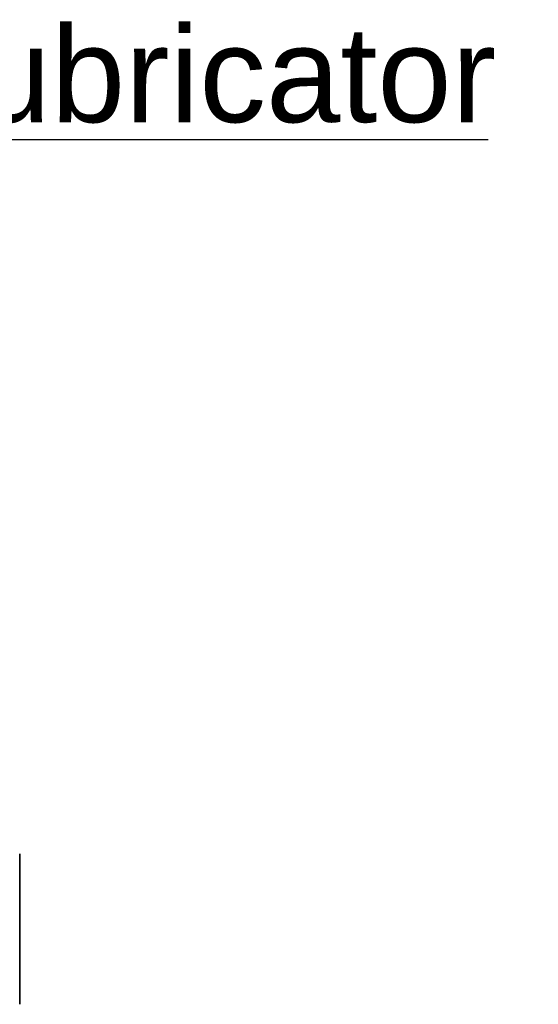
# Model space of a CAD drawing. Header units: millimetres. Extents: x 0 to 5940, y 0 to 4200.
# Tile 34 of 49: x 3793 to 3983, y 1924 to 2284. Entities that reach past the tile are written whole.
import ezdxf

# ---------------------------------------------------------------- set-up
doc = ezdxf.new("R2010")
doc.units = ezdxf.units.MM
doc.header["$LTSCALE"] = 10
doc.layers.add('Simboli(ISO)', color=5, linetype='Continuous', lineweight=18, true_color=0x0000ff)
doc.layers.add('Spigoli visibili(ISO)', color=7, linetype='Continuous', lineweight=35)
doc.styles.add('Corrente-BSI', font='arial.ttf')
doc.dimstyles.new('DEFAULT-ISO$7', dxfattribs={"dimscale": 10, "dimtxt": 3.5, "dimasz": 2.5, "dimexe": 1, "dimexo": 1, "dimgap": 0.762, "dimtad": 1, "dimtoh": 1, "dimrnd": 1e-08, "dimtxsty": 'Corrente-BSI', "dimcen": 0.09, "dimdle": 10, "dimclrd": 7, "dimclre": 7, "dimclrt": 7, "dimazin": 2, "dimtfac": 0.571429, "dimtmove": 0, "dimatfit": 3, "dimfxl": 1, "dimtolj": 1, "dimlwd": 25, "dimlwe": 5, "dimarcsym": 0})

msp = doc.modelspace()

# ---------------------------------------------------------------- linework, layer by layer
at = {"layer": 'Spigoli visibili(ISO)'}
msp.add_line((3792.89, 1978.94), (3792.89, 1923.83), dxfattribs=at)
msp.add_ellipse((3789.39, 1978.94), major_axis=(3.5, 0), ratio=0.57735, start_param=0, end_param=0.000693, dxfattribs=at)

# ---------------------------------------------------------------- texts
at = {"layer": 'Simboli(ISO)', "color": 7, "insert": (3749.96, 2246.2), "char_height": 35, "width": 217.3628, "attachment_point": 7, "style": 'Corrente-BSI'}
msp.add_mtext('\\fArial|b0|i0;Lubricator', dxfattribs=at)

# ---------------------------------------------------------------- leaders
at = {"layer": 'Simboli(ISO)', "color": 7, "linetype": 'Continuous', "lineweight": 25, "annotation_type": 0, "has_hookline": 1, "hookline_direction": 0, "text_width": 214.51}
msp.add_leader([(3610.87, 2148.63), (3724.96, 2240.37), (3749.96, 2240.37)], dimstyle='DEFAULT-ISO$7', override={"dimgap": 0, "dimtad": 1}, dxfattribs=at)

doc.saveas('drawing.dxf')
